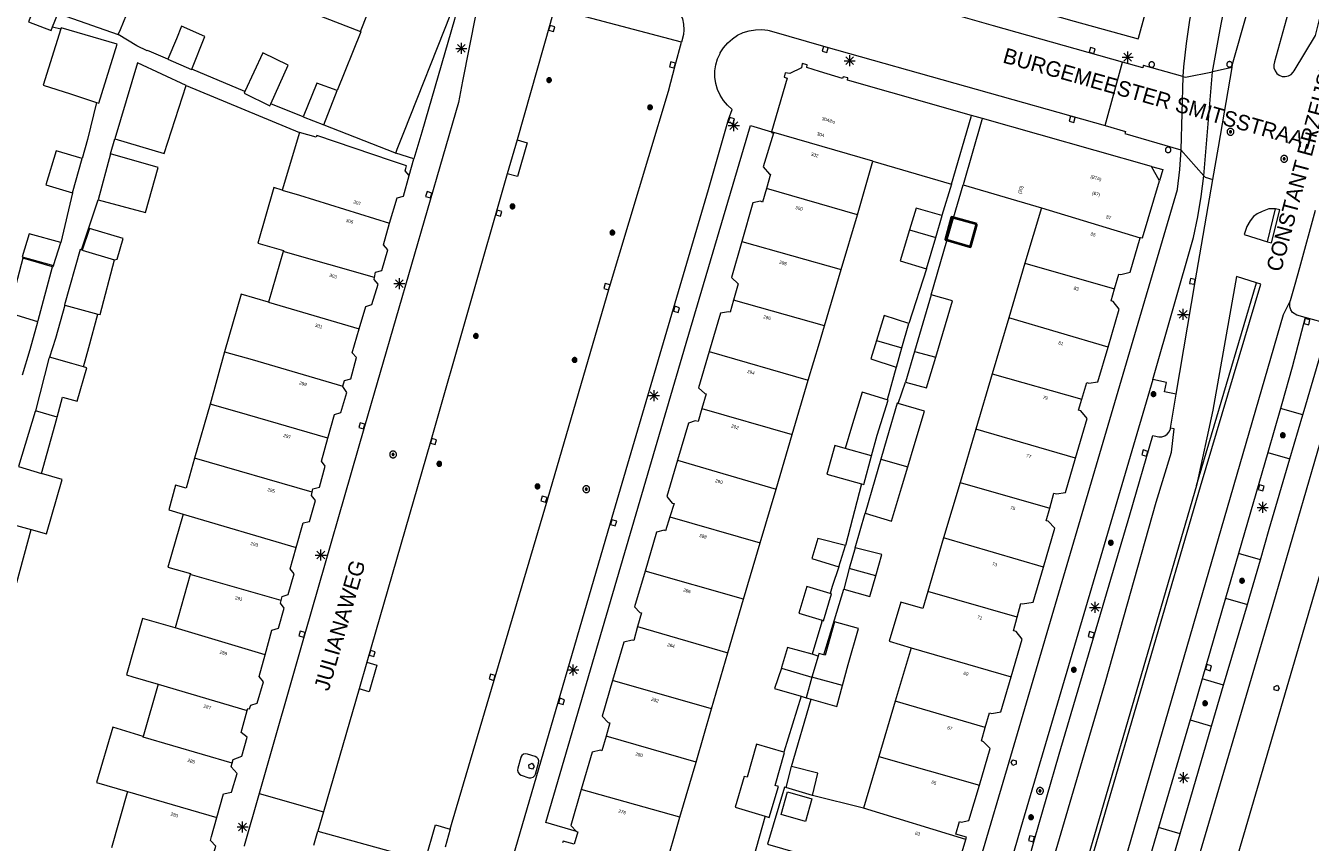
# Model space of a CAD drawing. Header units: metres. Extents: x 135779 to 137489, y 452643 to 455118.
# Tile 179 of 256: x 136614 to 136731, y 453325 to 453399. Entities that reach past the tile are written whole.
import ezdxf
from ezdxf.enums import TextEntityAlignment as Align

# ---------------------------------------------------------------- set-up
doc = ezdxf.new("R2010")
doc.units = ezdxf.units.M
for name, color, linetype, lineweight in [('KTop_GBI_Luifel', 40, 'Continuous', 40), ('KTop_NAR_Huisnummer (t)', 7, 'Continuous', 13), ('KTop_NAR_Huisnummer tijdelijk (t)', 7, 'Continuous', 13), ('KTop_OBW_Overig Plus', 1, 'Continuous', 13), ('KTop_ORL_Weg_Straatnaam (t)', 7, 'Continuous', 13), ('KTop_OTD_Half verhard', 15, 'Continuous', 13), ('KTop_OTD_Open verharding_betonstraatstenen', 15, 'Continuous', 13), ('KTop_OWG_Verkeerseiland', 2, 'Continuous', 13), ('KTop_PAL_Afsluitpaal', 222, 'Continuous', 13), ('KTop_PAL_Lichtmast', 40, 'Continuous', 13), ('KTop_PND_Grondvlaksituatie van BAG-pand [tachy]', 1, 'Continuous', 13), ('KTop_PND_Pandscheiding', 40, 'Continuous', 13), ('KTop_PUT_Brandkraan of -put', 1, 'Continuous', 13), ('KTop_PUT_Inspectie- of rioolput', 15, 'Continuous', 13), ('KTop_PUT_Kolk', 15, 'Continuous', 13), ('KTop_VGO_Boom', 92, 'Continuous', 13), ('KTop_WGD_Fietspad', 40, 'Continuous', 13), ('KTop_WGD_Parkeervlak', 251, 'Continuous', 13), ('KTop_WGD_Rijbaan_Lokale weg', 251, 'Continuous', 13), ('KTop_WGD_Rijbaan_Lokale weg_verkeersdrempel', 40, 'Continuous', 13), ('KTop_WGD_Voetpad', 251, 'Continuous', 13), ('KTop_WGD_Voetpad_achterpad', 251, 'Continuous', 13)]:
    doc.layers.add(name, color=color, linetype=linetype, lineweight=lineweight)
doc.styles.add('Style-ROVU', font='ROVU.shx')
doc.styles.add('Style-ROVUCURSIEF', font='ROVUCURSIEF.shx')

# ---------------------------------------------------------------- blocks, each defined once
blk = doc.blocks.new('PAL_Lichtmast')
at = {"layer": 'KTop_PAL_Lichtmast'}
for p, q in [((-0.35, -0.35), (0.35, 0.35)), ((0.35, -0.35), (-0.35, 0.35)), ((0, -0.5), (0, 0.5)), ((-0.5, 0), (0.5, 0))]:
    blk.add_line(p, q, dxfattribs=at)
blk = doc.blocks.new('PAL_Afsluitpaal')
at = {"layer": 'KTop_PAL_Afsluitpaal', "flags": 128}
blk.add_lwpolyline([(0.25, 0), (0.25, 0.03), (0.24, 0.05), (0.24, 0.08), (0.23, 0.1), (0.22, 0.13), (0.2, 0.15), (0.19, 0.17), (0.17, 0.19), (0.15, 0.2), (0.12, 0.22), (0.1, 0.23), (0.08, 0.24), (0.05, 0.24), (0.03, 0.25), (0, 0.25), (-0.03, 0.25), (-0.05, 0.24), (-0.08, 0.24), (-0.1, 0.23), (-0.13, 0.22), (-0.15, 0.2), (-0.17, 0.19), (-0.19, 0.17), (-0.2, 0.15), (-0.22, 0.12), (-0.23, 0.1), (-0.24, 0.08), (-0.24, 0.05), (-0.25, 0.03), (-0.25, 0), (-0.25, -0.03), (-0.24, -0.05), (-0.24, -0.08), (-0.23, -0.1), (-0.22, -0.13), (-0.2, -0.15), (-0.19, -0.17), (-0.17, -0.19), (-0.15, -0.2), (-0.12, -0.22), (-0.1, -0.23), (-0.08, -0.24), (-0.05, -0.24), (-0.03, -0.25), (0, -0.25), (0.03, -0.25), (0.05, -0.24), (0.08, -0.24), (0.1, -0.23), (0.13, -0.22), (0.15, -0.2), (0.17, -0.19), (0.19, -0.17), (0.2, -0.15), (0.22, -0.12), (0.23, -0.1), (0.24, -0.08), (0.24, -0.05), (0.25, -0.03), (0.25, 0)], dxfattribs=at)
blk = doc.blocks.new('PUT_Kolk')
at = {"layer": 'KTop_PUT_Kolk', "flags": 128}
blk.add_lwpolyline([(0.22, -0.23), (0.22, 0.22), (-0.23, 0.22), (-0.23, -0.23), (0.22, -0.23)], dxfattribs=at)
blk = doc.blocks.new('PUT_Brandkraan_of_-put')
at = {"layer": 'KTop_PUT_Brandkraan of -put'}
for p, q in [((-0.25, 0.03), (0, 0.25)), ((-0.16, -0.25), (-0.25, 0.03)), ((0, 0.25), (0.25, 0.03)), ((0.25, 0.03), (0.16, -0.25)), ((0.16, -0.25), (-0.16, -0.25))]:
    blk.add_line(p, q, dxfattribs=at)
blk = doc.blocks.new('PUT_Inspectie-_of_rioolput')
at = {"layer": 'KTop_PUT_Inspectie- of rioolput', "flags": 128}
for points in [[(0.31, 0), (0.31, 0.03), (0.3, 0.06), (0.29, 0.1), (0.28, 0.13), (0.27, 0.15), (0.25, 0.18), (0.23, 0.21), (0.21, 0.23), (0.18, 0.25), (0.15, 0.27), (0.13, 0.28), (0.1, 0.29), (0.06, 0.3), (0.03, 0.31), (0, 0.31), (-0.03, 0.31), (-0.06, 0.3), (-0.1, 0.29), (-0.13, 0.28), (-0.16, 0.27), (-0.18, 0.25), (-0.21, 0.23), (-0.23, 0.21), (-0.25, 0.18), (-0.27, 0.15), (-0.28, 0.13), (-0.29, 0.1), (-0.3, 0.06), (-0.31, 0.03), (-0.31, 0), (-0.31, -0.03), (-0.3, -0.06), (-0.29, -0.1), (-0.28, -0.13), (-0.27, -0.16), (-0.25, -0.18), (-0.23, -0.21), (-0.21, -0.23), (-0.18, -0.25), (-0.15, -0.27), (-0.13, -0.28), (-0.1, -0.29), (-0.06, -0.3), (-0.03, -0.31), (0, -0.31), (0.03, -0.31), (0.06, -0.3), (0.1, -0.29), (0.13, -0.28), (0.15, -0.27), (0.18, -0.25), (0.21, -0.23), (0.23, -0.21), (0.25, -0.18), (0.27, -0.15), (0.28, -0.13), (0.29, -0.1), (0.3, -0.06), (0.31, -0.03), (0.31, 0)], [(0.1, 0), (0.09, 0.01), (0.09, 0.02), (0.09, 0.03), (0.09, 0.04), (0.08, 0.05), (0.08, 0.06), (0.07, 0.06), (0.06, 0.07), (0.06, 0.08), (0.05, 0.08), (0.04, 0.09), (0.03, 0.09), (0.02, 0.09), (0.01, 0.09), (0, 0.09), (-0.01, 0.09), (-0.02, 0.09), (-0.03, 0.09), (-0.04, 0.09), (-0.05, 0.08), (-0.06, 0.08), (-0.06, 0.07), (-0.07, 0.06), (-0.08, 0.06), (-0.08, 0.05), (-0.09, 0.04), (-0.09, 0.03), (-0.09, 0.02), (-0.09, 0.01), (-0.09, 0), (-0.09, -0.01), (-0.09, -0.02), (-0.09, -0.03), (-0.09, -0.04), (-0.08, -0.05), (-0.08, -0.06), (-0.07, -0.06), (-0.06, -0.07), (-0.06, -0.08), (-0.05, -0.08), (-0.04, -0.09), (-0.03, -0.09), (-0.02, -0.09), (-0.01, -0.09), (0, -0.09), (0.01, -0.09), (0.02, -0.09), (0.03, -0.09), (0.04, -0.09), (0.05, -0.08), (0.06, -0.08), (0.06, -0.07), (0.07, -0.06), (0.08, -0.06), (0.08, -0.05), (0.09, -0.04), (0.09, -0.03), (0.09, -0.02), (0.09, -0.01), (0.1, 0)], [(0.04, 0), (0.03, 0), (0.03, 0.01), (0.03, 0.01), (0.03, 0.01), (0.03, 0.02), (0.03, 0.02), (0.03, 0.02), (0.02, 0.03), (0.02, 0.03), (0.02, 0.03), (0.01, 0.03), (0.01, 0.03), (0.01, 0.03), (0, 0.03), (0, 0.03), (0, 0.03), (-0.01, 0.03), (-0.01, 0.03), (-0.01, 0.03), (-0.02, 0.03), (-0.02, 0.03), (-0.02, 0.03), (-0.03, 0.02), (-0.03, 0.02), (-0.03, 0.02), (-0.03, 0.01), (-0.03, 0.01), (-0.03, 0.01), (-0.03, 0), (-0.03, 0), (-0.03, 0), (-0.03, -0.01), (-0.03, -0.01), (-0.03, -0.01), (-0.03, -0.02), (-0.03, -0.02), (-0.03, -0.02), (-0.02, -0.03), (-0.02, -0.03), (-0.02, -0.03), (-0.01, -0.03), (-0.01, -0.03), (-0.01, -0.03), (0, -0.03), (0, -0.03), (0, -0.03), (0.01, -0.03), (0.01, -0.03), (0.01, -0.03), (0.02, -0.03), (0.02, -0.03), (0.02, -0.03), (0.03, -0.02), (0.03, -0.02), (0.03, -0.02), (0.03, -0.01), (0.03, -0.01), (0.03, -0.01), (0.03, 0), (0.04, 0)], [(0.01, 0.02), (0.01, 0.02), (0.01, 0.02), (0, 0.02), (0, 0.02), (0, 0.02), (0, 0.02), (-0.01, 0.02), (-0.01, 0.02), (-0.01, 0.02), (-0.01, 0.02), (-0.01, 0.02), (-0.02, 0.02), (-0.02, 0.01), (-0.02, 0.01), (-0.02, 0.01), (-0.02, 0.01), (-0.02, 0.01), (-0.02, 0), (-0.02, 0), (-0.02, 0), (-0.02, 0), (-0.02, -0.01), (-0.02, -0.01), (-0.02, -0.01), (-0.02, -0.01), (-0.02, -0.01), (-0.02, -0.02), (-0.01, -0.02), (-0.01, -0.02), (-0.01, -0.02), (-0.01, -0.02), (-0.01, -0.02), (0, -0.02), (0, -0.02), (0, -0.02), (0, -0.02), (0.01, -0.02), (0.01, -0.02), (0.01, -0.02), (0.01, -0.02), (0.01, -0.02), (0.02, -0.02), (0.02, -0.01), (0.02, -0.01), (0.02, -0.01), (0.02, -0.01), (0.02, -0.01), (0.02, 0), (0.02, 0), (0.02, 0), (0.02, 0), (0.02, 0.01), (0.02, 0.01), (0.02, 0.01), (0.02, 0.01), (0.02, 0.01), (0.02, 0.02), (0.01, 0.02), (0.01, 0.02), (0.01, 0.02)]]:
    blk.add_lwpolyline(points, dxfattribs=at)
blk = doc.blocks.new('VGO_Boom')
at = {"layer": 'KTop_VGO_Boom', "flags": 128}
for points in [[(0.21, 0), (0.21, 0.02), (0.21, 0.04), (0.2, 0.07), (0.2, 0.09), (0.19, 0.11), (0.17, 0.13), (0.16, 0.14), (0.14, 0.16), (0.13, 0.17), (0.11, 0.19), (0.09, 0.2), (0.07, 0.2), (0.04, 0.21), (0.02, 0.21), (0, 0.21), (-0.02, 0.21), (-0.05, 0.21), (-0.07, 0.2), (-0.09, 0.2), (-0.11, 0.19), (-0.13, 0.17), (-0.14, 0.16), (-0.16, 0.14), (-0.17, 0.13), (-0.19, 0.11), (-0.2, 0.09), (-0.2, 0.07), (-0.21, 0.04), (-0.21, 0.02), (-0.22, 0), (-0.21, -0.02), (-0.21, -0.05), (-0.2, -0.07), (-0.2, -0.09), (-0.19, -0.11), (-0.17, -0.13), (-0.16, -0.14), (-0.14, -0.16), (-0.13, -0.17), (-0.11, -0.19), (-0.09, -0.2), (-0.07, -0.2), (-0.05, -0.21), (-0.02, -0.21), (0, -0.22), (0.02, -0.21), (0.04, -0.21), (0.07, -0.2), (0.09, -0.2), (0.11, -0.19), (0.13, -0.17), (0.14, -0.16), (0.16, -0.14), (0.17, -0.13), (0.19, -0.11), (0.2, -0.09), (0.2, -0.07), (0.21, -0.05), (0.21, -0.02), (0.21, 0)], [(0.15, 0), (0.15, 0.02), (0.15, 0.03), (0.15, 0.05), (0.14, 0.06), (0.13, 0.08), (0.13, 0.09), (0.12, 0.1), (0.1, 0.12), (0.09, 0.13), (0.08, 0.13), (0.06, 0.14), (0.05, 0.15), (0.03, 0.15), (0.02, 0.15), (0, 0.15), (-0.02, 0.15), (-0.03, 0.15), (-0.05, 0.15), (-0.06, 0.14), (-0.08, 0.13), (-0.09, 0.13), (-0.1, 0.12), (-0.12, 0.1), (-0.13, 0.09), (-0.13, 0.08), (-0.14, 0.06), (-0.15, 0.05), (-0.15, 0.03), (-0.15, 0.02), (-0.16, 0), (-0.15, -0.02), (-0.15, -0.03), (-0.15, -0.05), (-0.14, -0.06), (-0.13, -0.08), (-0.13, -0.09), (-0.12, -0.1), (-0.1, -0.12), (-0.09, -0.13), (-0.08, -0.13), (-0.06, -0.14), (-0.05, -0.15), (-0.03, -0.15), (-0.02, -0.15), (0, -0.16), (0.02, -0.15), (0.03, -0.15), (0.05, -0.15), (0.06, -0.14), (0.08, -0.13), (0.09, -0.13), (0.1, -0.12), (0.12, -0.1), (0.13, -0.09), (0.13, -0.08), (0.14, -0.06), (0.15, -0.05), (0.15, -0.03), (0.15, -0.02), (0.15, 0)], [(0.1, 0), (0.09, 0.01), (0.09, 0.02), (0.09, 0.03), (0.09, 0.04), (0.08, 0.05), (0.08, 0.06), (0.07, 0.06), (0.06, 0.07), (0.06, 0.08), (0.05, 0.08), (0.04, 0.09), (0.03, 0.09), (0.02, 0.09), (0.01, 0.09), (0, 0.09), (-0.01, 0.09), (-0.02, 0.09), (-0.03, 0.09), (-0.04, 0.09), (-0.05, 0.08), (-0.06, 0.08), (-0.06, 0.07), (-0.07, 0.06), (-0.08, 0.06), (-0.08, 0.05), (-0.09, 0.04), (-0.09, 0.03), (-0.09, 0.02), (-0.09, 0.01), (-0.1, 0), (-0.09, -0.01), (-0.09, -0.02), (-0.09, -0.03), (-0.09, -0.04), (-0.08, -0.05), (-0.08, -0.06), (-0.07, -0.06), (-0.06, -0.07), (-0.06, -0.08), (-0.05, -0.08), (-0.04, -0.09), (-0.03, -0.09), (-0.02, -0.09), (-0.01, -0.09), (0, -0.1), (0.01, -0.09), (0.02, -0.09), (0.03, -0.09), (0.04, -0.09), (0.05, -0.08), (0.06, -0.08), (0.06, -0.07), (0.07, -0.06), (0.08, -0.06), (0.08, -0.05), (0.09, -0.04), (0.09, -0.03), (0.09, -0.02), (0.09, -0.01), (0.1, 0)], [(0.04, 0), (0.03, 0), (0.03, 0.01), (0.03, 0.01), (0.03, 0.01), (0.03, 0.02), (0.03, 0.02), (0.03, 0.02), (0.02, 0.03), (0.02, 0.03), (0.02, 0.03), (0.01, 0.03), (0.01, 0.03), (0.01, 0.03), (0, 0.03), (0, 0.03), (0, 0.03), (-0.01, 0.03), (-0.01, 0.03), (-0.01, 0.03), (-0.02, 0.03), (-0.02, 0.03), (-0.02, 0.03), (-0.03, 0.02), (-0.03, 0.02), (-0.03, 0.02), (-0.03, 0.01), (-0.03, 0.01), (-0.03, 0.01), (-0.04, 0), (-0.04, 0), (-0.04, 0), (-0.03, -0.01), (-0.03, -0.01), (-0.03, -0.01), (-0.03, -0.02), (-0.03, -0.02), (-0.03, -0.02), (-0.02, -0.03), (-0.02, -0.03), (-0.02, -0.03), (-0.01, -0.03), (-0.01, -0.03), (-0.01, -0.03), (0, -0.04), (0, -0.04), (0, -0.04), (0.01, -0.03), (0.01, -0.03), (0.01, -0.03), (0.02, -0.03), (0.02, -0.03), (0.02, -0.03), (0.03, -0.02), (0.03, -0.02), (0.03, -0.02), (0.03, -0.01), (0.03, -0.01), (0.03, -0.01), (0.03, 0), (0.04, 0)]]:
    blk.add_lwpolyline(points, dxfattribs=at)

msp = doc.modelspace()

# ---------------------------------------------------------------- linework, layer by layer
at = {"layer": 'KTop_GBI_Luifel', "flags": 128}
msp.add_lwpolyline([(136700.69, 453380.91), (136698.41, 453381.57), (136697.85, 453379.52), (136700.13, 453378.86), (136700.69, 453380.91)], dxfattribs=at)
at = {"layer": 'KTop_OBW_Overig Plus', "flags": 128}
for points in [[(136683.19, 453333.03), (136680.71, 453333.75), (136679.89, 453330.76), (136679.62, 453330.84), (136678.78, 453328.05), (136681.5, 453327.23)], [(136681.5, 453327.23), (136681.87, 453327.12), (136682.71, 453329.91), (136682.41, 453330), (136683.27, 453333.01), (136683.19, 453333.03)]]:
    msp.add_lwpolyline(points, dxfattribs=at)
at = {"layer": 'KTop_OTD_Half verhard', "flags": 128}
for points in [[(136730.25, 453363.63), (136728.23, 453364.21)], [(136727.08, 453360.23), (136729.09, 453359.65)], [(136726.41, 453350.47), (136724.43, 453351.05)], [(136723.26, 453347), (136725.23, 453346.43)], [(136723.08, 453339.12), (136721.14, 453339.68)], [(136720.06, 453335.97), (136721.99, 453335.4)], [(136719.13, 453325.64), (136717.18, 453326.21)]]:
    msp.add_lwpolyline(points, dxfattribs=at)
at = {"layer": 'KTop_OTD_Open verharding_betonstraatstenen', "flags": 128}
for points in [[(136659.01, 453388.57), (136659.92, 453388.31), (136659.04, 453385.24), (136658.13, 453385.5)], [(136645.38, 453341.19), (136646.29, 453340.92), (136645.6, 453338.52), (136644.69, 453338.78)]]:
    msp.add_lwpolyline(points, dxfattribs=at)
at = {"layer": 'KTop_OWG_Verkeerseiland', "flags": 128}
for points in [[(136727.06, 453379.31), (136727.77, 453382.31)], [(136720.62, 453357.22), (136726.06, 453375.59)]]:
    msp.add_lwpolyline(points, dxfattribs=at)
at = {"layer": 'KTop_PND_Grondvlaksituatie van BAG-pand [tachy]', "flags": 128}
for points in [[(136618.58, 453403.23), (136616.58, 453403.98), (136614.7, 453399.29), (136616.77, 453398.48), (136616.9, 453398.83)], [(136705.19, 453400.55), (136707.17, 453400), (136709.54, 453399.34), (136715.33, 453397.73), (136715.35, 453397.79), (136715.97, 453400), (136716.42, 453401.58), (136706.26, 453404.41)], [(136616.9, 453398.83), (136617.37, 453400), (136617.51, 453400.37), (136618.58, 453403.23)], [(136619, 453401.98), (136618.86, 453402.03), (136618.09, 453399.79), (136622.84, 453398.13)], [(136622.84, 453398.13), (136623.05, 453398.57), (136623.6, 453399.91), (136623.63, 453400), (136623.77, 453400.33), (136620.87, 453401.34), (136619, 453401.98)], [(136648.01, 453387.37), (136648.15, 453387.72), (136648.75, 453389.23), (136653.02, 453400), (136654.12, 453402.76)], [(136639.96, 453400.28), (136640.67, 453400), (136644.82, 453398.39)], [(136617.65, 453398.63), (136616.04, 453393.54), (136618.53, 453392.73), (136620.87, 453391.97)], [(136620.87, 453391.97), (136621.08, 453391.9), (136622.75, 453397.24), (136617.68, 453398.74), (136617.65, 453398.63)], [(136629.52, 453394.99), (136630.69, 453397.96), (136628.6, 453398.88), (136628.12, 453397.74), (136627.35, 453395.89)], [(136644.82, 453398.39), (136644.86, 453398.37), (136642.7, 453393.04)], [(136627.35, 453395.89), (136629.5, 453394.94), (136629.52, 453394.99)], [(136636.69, 453391.84), (136638.26, 453395.35), (136635.96, 453396.46), (136634.34, 453392.97)], [(136629, 453393.51), (136624.59, 453395.55), (136622.53, 453388.66)], [(136700.22, 453390.78), (136692.9, 453392.87), (136688.99, 453393.98), (136689.02, 453394.2), (136688.57, 453394.28), (136688.53, 453394.13), (136686.45, 453394.77), (136685.28, 453395.12), (136685.32, 453395.39), (136684.87, 453395.49), (136684.79, 453395.09), (136683.76, 453394.58), (136683.33, 453394.66), (136683.22, 453394.26), (136683.51, 453394.17), (136682.09, 453389.31)], [(136622.53, 453388.66), (136627.01, 453387.34), (136629, 453393.51)], [(136642.7, 453393.04), (136640.86, 453393.72), (136639.62, 453390.65)], [(136634.34, 453392.97), (136634.27, 453392.8), (136636.61, 453391.66), (136636.69, 453391.84)], [(136639.62, 453390.65), (136641.49, 453389.93)], [(136698.4, 453384.55), (136700.19, 453390.67), (136700.22, 453390.78)], [(136701.21, 453390.5), (136701.17, 453390.39), (136699.47, 453384.49)], [(136716.53, 453386.16), (136701.21, 453390.5)], [(136639.29, 453389.25), (136637.7, 453384.01)], [(136649.24, 453385.33), (136648.86, 453385.77), (136648.92, 453385.98), (136648.99, 453386.2), (136647.64, 453386.66), (136640.87, 453388.97), (136640.8, 453388.8), (136639.29, 453389.25)], [(136641.49, 453389.93), (136647.91, 453387.41), (136648.01, 453387.37)], [(136682.09, 453389.31), (136682.07, 453389.24), (136682.27, 453389.19), (136681.33, 453386.11), (136681.89, 453385.47), (136682, 453385.47), (136681.62, 453384.16)], [(136619.57, 453386.87), (136617.22, 453387.57), (136616.3, 453384.48), (136618.71, 453383.76)], [(136618.71, 453383.76), (136619.57, 453386.87)], [(136621.02, 453383.13), (136625.31, 453381.97), (136626.48, 453386.05), (136622.16, 453387.31)], [(136622.16, 453387.31), (136621.02, 453383.13)], [(136689.87, 453381.78), (136691.28, 453386.63)], [(136691.28, 453386.63), (136698.4, 453384.55)], [(136647.46, 453381.01), (136648.14, 453383.31), (136648.71, 453383.47), (136649.24, 453385.33)], [(136717.28, 453384.84), (136716.53, 453386.16)], [(136637.7, 453384.01), (136636.97, 453384.24), (136635.52, 453379.21), (136637.84, 453378.54), (136637.82, 453378.45)], [(136681.62, 453384.16), (136681.26, 453382.92), (136681.08, 453383), (136680.38, 453382.85), (136679.39, 453379.35)], [(136699.47, 453384.49), (136706.56, 453382.42)], [(136715.52, 453379.69), (136715.53, 453379.73), (136715.73, 453379.67), (136717.28, 453384.84)], [(136697.52, 453381.72), (136695.21, 453382.38), (136694.6, 453380.4)], [(136706.56, 453382.42), (136705.07, 453377.4)], [(136646.08, 453376.09), (136646.18, 453376.57), (136646.76, 453376.73), (136647.3, 453378.61), (136646.89, 453379.05), (136647.46, 453381.01)], [(136688.41, 453376.81), (136689.87, 453381.78)], [(136696.98, 453379.72), (136697.57, 453381.7), (136697.52, 453381.72)], [(136617.64, 453379.27), (136614.78, 453380.06), (136614.13, 453377.96), (136616.98, 453377.18)], [(136622.5, 453377.69), (136622.75, 453377.76), (136623.31, 453379.63), (136620.25, 453380.54), (136619.58, 453378.58)], [(136694.6, 453380.4), (136693.74, 453377.59), (136696.13, 453376.88)], [(136696.13, 453376.88), (136696.98, 453379.72)], [(136713.19, 453375.06), (136713.59, 453376.4), (136713.77, 453376.36), (136714.6, 453376.56), (136715.52, 453379.69)], [(136616.98, 453377.18), (136617.64, 453379.27)], [(136619.52, 453378.59), (136619.48, 453378.61), (136619.4, 453378.63), (136617.98, 453373.6), (136618.01, 453373.59)], [(136619.58, 453378.58), (136619.52, 453378.59)], [(136637.82, 453378.45), (136636.49, 453373.86)], [(136679.39, 453379.35), (136678.46, 453376.1), (136679.06, 453375.5), (136678.64, 453374.04)], [(136616.9, 453377.06), (136614.2, 453377.84), (136612.89, 453372.88)], [(136621, 453372.77), (136621.21, 453372.72), (136622.5, 453377.69)], [(136705.07, 453377.4), (136703.6, 453372.44)], [(136615.55, 453372.08), (136615.58, 453372.18), (136616.9, 453377.06)], [(136644.7, 453371.43), (136645.3, 453373.46), (136645.86, 453373.63), (136646.43, 453375.47), (136646.05, 453375.91), (136646.08, 453376.09)], [(136686.88, 453371.7), (136688.41, 453376.81)], [(136712.6, 453369.77), (136713.62, 453373.23), (136713.07, 453373.92), (136712.87, 453373.98), (136713.19, 453375.06)], [(136636.49, 453373.86), (136633.99, 453374.57), (136632.48, 453369.35)], [(136678.64, 453374.04), (136678.33, 453372.94), (136678.19, 453372.98), (136677.45, 453372.85), (136676.44, 453369.39)], [(136696.56, 453374.51), (136695.05, 453369.39)], [(136696.98, 453368.86), (136698.49, 453373.96), (136696.56, 453374.51)], [(136618.01, 453373.59), (136617.17, 453370.55), (136616.61, 453368.87)], [(136619.7, 453367.97), (136620.18, 453369.73), (136621, 453372.77)], [(136694.53, 453371.92), (136692.31, 453372.63), (136691.61, 453370.37)], [(136614.17, 453367.25), (136614.87, 453369.56), (136615.55, 453372.08)], [(136643.23, 453366.23), (136643.38, 453366.75), (136643.94, 453366.89), (136644.45, 453368.82), (136644.06, 453369.24), (136644.7, 453371.43)], [(136685.42, 453366.77), (136686.43, 453370.17), (136686.88, 453371.7)], [(136693.91, 453369.7), (136694.53, 453371.92)], [(136703.6, 453372.44), (136702.1, 453367.36)], [(136691.61, 453370.37), (136691.1, 453368.71), (136693.38, 453367.95)], [(136632.48, 453369.35), (136631.18, 453364.6)], [(136676.44, 453369.39), (136675.47, 453366.07), (136676.03, 453365.57), (136676.16, 453365.53), (136675.78, 453364.21)], [(136693.38, 453367.95), (136693.41, 453367.94), (136693.91, 453369.7)], [(136695.05, 453369.39), (136694.22, 453366.6)], [(136710.23, 453365.05), (136710.68, 453366.55), (136710.85, 453366.5), (136711.67, 453366.61), (136712.6, 453369.77)], [(136616.61, 453368.87), (136616.57, 453368.75), (136615.35, 453364)], [(136617.31, 453363.43), (136617.81, 453365.23), (136619.12, 453364.87), (136620, 453367.89), (136619.7, 453367.97)], [(136694.22, 453366.6), (136696.15, 453366.07), (136696.98, 453368.86)], [(136683.97, 453361.86), (136685.42, 453366.77)], [(136702.1, 453367.36), (136700.61, 453362.34)], [(136641.86, 453361.53), (136642.46, 453363.67), (136643.04, 453363.83), (136643.59, 453365.67), (136643.22, 453366.2), (136643.23, 453366.23)], [(136692.56, 453364.99), (136690.31, 453365.68), (136689.33, 453362.52), (136688.77, 453360.58)], [(136631.18, 453364.6), (136629.78, 453359.69)], [(136691.16, 453359.9), (136691.67, 453361.79), (136692.66, 453364.96), (136692.56, 453364.99)], [(136693.58, 453364.66), (136693.47, 453364.69), (136692.55, 453361.5), (136692, 453359.62)], [(136694.45, 453358.91), (136695.03, 453360.84), (136695.97, 453363.96), (136693.58, 453364.66)], [(136709.64, 453359.7), (136710.7, 453363.29), (136710.13, 453363.99), (136709.92, 453364.05), (136710.23, 453365.05)], [(136615.35, 453364), (136615.33, 453363.93), (136613.82, 453358.94)], [(136615.9, 453358.32), (136617.27, 453363.31), (136617.31, 453363.43)], [(136675.78, 453364.21), (136675.44, 453363.04), (136675.15, 453363.1), (136674.55, 453362.89), (136673.55, 453359.52)], [(136700.61, 453362.34), (136699.18, 453357.5)], [(136640.44, 453356.62), (136640.51, 453356.93), (136641.09, 453357.08), (136641.62, 453358.98), (136641.27, 453359.44), (136641.86, 453361.53)], [(136682.51, 453356.9), (136683.97, 453361.86)], [(136688.77, 453360.58), (136687.83, 453360.85), (136687.09, 453358.26), (136690.25, 453357.36)], [(136690.25, 453357.36), (136690.45, 453357.3), (136691.16, 453359.9)], [(136707.31, 453355.17), (136707.69, 453356.53), (136707.92, 453356.47), (136708.73, 453356.59), (136709.64, 453359.7)], [(136629.78, 453359.69), (136629, 453356.97), (136628.03, 453357.25), (136627.44, 453355.01), (136628.75, 453354.62)], [(136673.55, 453359.52), (136672.58, 453356.23), (136673.09, 453355.63), (136673.25, 453355.6), (136672.87, 453354.38)], [(136692, 453359.62), (136691.45, 453357.74), (136690.57, 453354.7), (136690.59, 453354.7)], [(136690.59, 453354.7), (136692.98, 453354), (136693.88, 453357), (136694.45, 453358.91)], [(136614.96, 453353.22), (136616.34, 453352.85), (136617.78, 453357.77), (136615.9, 453358.32)], [(136699.18, 453357.5), (136697.69, 453352.47)], [(136638.98, 453351.6), (136639.63, 453353.84), (136640.2, 453353.97), (136640.73, 453355.85), (136640.37, 453356.33), (136640.44, 453356.62)], [(136681.06, 453352.01), (136682.51, 453356.9)], [(136706.74, 453349.83), (136707.78, 453353.35), (136707.18, 453353.98), (136707, 453354.03), (136707.31, 453355.17)], [(136628.75, 453354.62), (136627.35, 453349.81), (136629.39, 453349.23), (136629.36, 453349.15)], [(136672.87, 453354.38), (136672.48, 453353.11), (136672.34, 453353.18), (136671.66, 453352.98), (136670.62, 453349.44)], [(136613.35, 453348.51), (136613.66, 453348.42), (136614.96, 453353.22)], [(136637.61, 453346.78), (136637.71, 453347.17), (136638.27, 453347.34), (136638.81, 453349.2), (136638.43, 453349.67), (136638.98, 453351.6)], [(136679.56, 453346.91), (136681.06, 453352.01)], [(136688.79, 453351.78), (136686.28, 453352.41), (136685.74, 453350.59), (136688.18, 453349.86)], [(136688.18, 453349.86), (136688.79, 453351.78)], [(136689.66, 453351.58), (136689.14, 453349.7)], [(136691.55, 453349.04), (136692.1, 453350.96), (136689.66, 453351.58)], [(136697.69, 453352.47), (136696.26, 453347.62)], [(136670.62, 453349.44), (136669.67, 453346.23), (136670.14, 453345.7), (136670.29, 453345.68), (136669.94, 453344.44)], [(136689.14, 453349.7), (136688.63, 453347.83)], [(136704.35, 453345.27), (136704.69, 453346.51), (136704.85, 453346.48), (136705.81, 453346.65), (136706.74, 453349.83)], [(136629.36, 453349.15), (136628, 453344.31)], [(136687.41, 453347.44), (136685.29, 453348.07), (136684.56, 453345.63), (136686.67, 453345)], [(136688.63, 453347.83), (136691.01, 453347.15), (136691.55, 453349.04)], [(136678.13, 453342.06), (136679.56, 453346.91)], [(136686.67, 453345), (136686.79, 453344.96), (136687.52, 453347.41), (136687.41, 453347.44)], [(136696.26, 453347.62), (136695.8, 453346.07), (136693.81, 453346.65), (136692.76, 453343.09), (136694.74, 453342.51)], [(136636.17, 453341.87), (136636.78, 453344.09), (136637.37, 453344.28), (136637.91, 453346.1), (136637.56, 453346.55), (136637.61, 453346.78)], [(136628, 453344.31), (136625.06, 453345.15), (136623.6, 453340.04), (136624.17, 453339.87), (136626.46, 453339.2)], [(136688.52, 453339.07), (136689.04, 453340.98), (136689.97, 453344.24), (136687.81, 453344.85), (136686.95, 453341.82), (136686.82, 453341.85)], [(136703.81, 453339.87), (136704.82, 453343.28), (136704.26, 453343.97), (136704.02, 453344.04), (136704.35, 453345.27)], [(136669.94, 453344.44), (136669.59, 453343.17), (136669.45, 453343.2), (136668.7, 453343), (136667.68, 453339.53)], [(136685.76, 453341.91), (136683.53, 453342.54), (136683, 453340.72), (136682.98, 453340.66)], [(136694.74, 453342.51), (136693.31, 453337.65)], [(136634.55, 453336.82), (136634.59, 453336.99), (136634.74, 453336.98), (136634.81, 453337.16), (136634.87, 453337.31), (136635.45, 453337.48), (136636.02, 453339.42), (136635.63, 453339.9), (136636.17, 453341.87)], [(136676.65, 453336.97), (136678.13, 453342.06)], [(136686.32, 453341.75), (136685.76, 453341.91)], [(136686.82, 453341.85), (136686.39, 453341.98), (136686.32, 453341.75)], [(136682.98, 453340.66), (136682.37, 453338.8), (136684.76, 453338.11)], [(136626.46, 453339.2), (136625.12, 453334.47)], [(136667.68, 453339.53), (136666.73, 453336.3), (136667.27, 453335.73), (136667.42, 453335.7), (136667.08, 453334.48)], [(136685.69, 453337.84), (136688.01, 453337.17), (136688.52, 453339.07)], [(136701.47, 453335.28), (136701.84, 453336.6), (136702.05, 453336.54), (136702.88, 453336.68), (136703.81, 453339.87)], [(136684.76, 453338.11), (136685.23, 453337.97)], [(136685.23, 453337.97), (136685.69, 453337.84)], [(136693.31, 453337.65), (136691.83, 453332.65)], [(136633.19, 453332.05), (136633.27, 453332.36), (136634.05, 453332.68), (136634.53, 453334.4), (136634, 453334.83), (136634.55, 453336.82)], [(136675.24, 453332.14), (136676.65, 453336.97)], [(136625.12, 453334.47), (136622.36, 453335.31), (136620.88, 453330.28), (136623.7, 453329.47)], [(136700.93, 453330.05), (136701.9, 453333.36), (136701.32, 453333.98), (136701.13, 453334.05), (136701.47, 453335.28)], [(136667.08, 453334.48), (136666.71, 453333.17), (136666.57, 453333.23), (136665.81, 453333.05), (136664.83, 453329.65)], [(136631.79, 453327.1), (136632.38, 453329.26), (136633.13, 453329.41), (136633.62, 453331.09), (136633.09, 453331.71), (136633.19, 453332.05)], [(136673.78, 453327.13), (136675.24, 453332.14)], [(136683.91, 453331.73), (136683.88, 453331.74), (136683.39, 453329.84)], [(136691.83, 453332.65), (136690.43, 453327.95)], [(136685.79, 453329.11), (136686.3, 453331.12), (136683.91, 453331.73)], [(136623.7, 453329.47), (136622.25, 453324.36)], [(136664.83, 453329.65), (136663.9, 453326.4), (136664.41, 453325.83)], [(136683.39, 453329.84), (136683.26, 453329.87), (136681.72, 453324.7), (136688.94, 453322.62), (136697.88, 453320.03), (136698.17, 453319.95)], [(136685.73, 453328.81), (136685.18, 453326.76), (136682.96, 453327.38), (136683.53, 453329.45), (136685.73, 453328.81)], [(136699.7, 453325.11), (136699.71, 453325.12), (136699.77, 453325.33), (136698.8, 453325.61), (136699.12, 453326.74), (136699.27, 453326.7), (136699.98, 453326.84), (136700.93, 453330.05)], [(136690.43, 453327.95), (136685.79, 453329.11)], [(136630.27, 453321.96), (136630.45, 453322.58), (136631.19, 453322.78), (136631.69, 453324.51), (136631.21, 453325.03), (136631.31, 453325.39), (136631.79, 453327.1)], [(136672.34, 453322.19), (136673.78, 453327.13)], [(136664.41, 453325.83), (136664.52, 453325.8), (136664.2, 453324.7), (136663.19, 453324.95), (136663.14, 453324.81)], [(136698.17, 453319.95), (136698.63, 453321.47), (136699.7, 453325.11)]]:
    msp.add_lwpolyline(points, dxfattribs=at)
at = {"layer": 'KTop_PND_Pandscheiding', "flags": 128}
for points in [[(136644.82, 453398.39), (136645.46, 453400), (136647.92, 453406.23)], [(136641.49, 453389.93), (136642.7, 453393.04)], [(136691.28, 453386.63), (136682.09, 453389.31)], [(136689.87, 453381.78), (136681.62, 453384.16)], [(136637.7, 453384.01), (136639.29, 453383.56), (136647.46, 453381.01)], [(136706.56, 453382.42), (136715.52, 453379.69)], [(136694.6, 453380.4), (136696.98, 453379.72)], [(136619.58, 453378.58), (136622.5, 453377.69)], [(136646.08, 453376.09), (136637.82, 453378.45)], [(136679.39, 453379.35), (136688.41, 453376.81)], [(136705.07, 453377.4), (136713.19, 453375.06)], [(136636.49, 453373.86), (136644.7, 453371.43)], [(136686.88, 453371.7), (136678.64, 453374.04)], [(136615.55, 453372.08), (136612.89, 453372.88)], [(136618.01, 453373.59), (136621, 453372.77)], [(136712.6, 453369.77), (136703.6, 453372.44)], [(136691.61, 453370.37), (136693.91, 453369.7)], [(136632.48, 453369.35), (136634.98, 453368.66), (136643.23, 453366.23)], [(136676.44, 453369.39), (136685.42, 453366.77)], [(136695.05, 453369.39), (136696.98, 453368.86)], [(136619.7, 453367.97), (136618.64, 453368.28), (136616.61, 453368.87)], [(136702.1, 453367.36), (136710.23, 453365.05)], [(136641.86, 453361.53), (136633.62, 453363.9), (136631.18, 453364.6)], [(136617.31, 453363.43), (136615.35, 453364)], [(136675.78, 453364.21), (136683.97, 453361.86)], [(136709.64, 453359.7), (136700.61, 453362.34)], [(136691.16, 453359.9), (136688.77, 453360.58)], [(136613.82, 453358.94), (136615.9, 453358.32)], [(136640.44, 453356.62), (136629.78, 453359.69)], [(136673.55, 453359.52), (136682.51, 453356.9)], [(136692, 453359.62), (136694.45, 453358.91)], [(136699.18, 453357.5), (136707.31, 453355.17)], [(136612.43, 453353.94), (136614.96, 453353.22)], [(136628.75, 453354.62), (136638.98, 453351.6)], [(136672.87, 453354.38), (136681.06, 453352.01)], [(136706.74, 453349.83), (136697.69, 453352.47)], [(136679.56, 453346.91), (136670.62, 453349.44)], [(136691.55, 453349.04), (136689.14, 453349.7)], [(136637.61, 453346.78), (136629.36, 453349.15)], [(136704.35, 453345.27), (136696.26, 453347.62)], [(136636.17, 453341.87), (136628, 453344.31)], [(136669.94, 453344.44), (136678.13, 453342.06)], [(136694.74, 453342.51), (136703.81, 453339.87)], [(136686.32, 453341.75), (136685.74, 453339.85)], [(136682.98, 453340.66), (136685.74, 453339.85)], [(136626.46, 453339.2), (136634.55, 453336.82)], [(136676.65, 453336.97), (136667.68, 453339.53)], [(136685.74, 453339.85), (136685.23, 453337.97)], [(136688.52, 453339.07), (136685.74, 453339.85)], [(136701.47, 453335.28), (136693.31, 453337.65)], [(136633.19, 453332.05), (136625.1, 453334.4), (136625.12, 453334.47)], [(136675.24, 453332.14), (136667.08, 453334.48)], [(136691.83, 453332.65), (136700.93, 453330.05)], [(136623.7, 453329.47), (136631.79, 453327.1)], [(136673.78, 453327.13), (136664.83, 453329.65)], [(136685.79, 453329.11), (136683.39, 453329.84)], [(136699.7, 453325.11), (136690.43, 453327.95)]]:
    msp.add_lwpolyline(points, dxfattribs=at)
at = {"layer": 'KTop_WGD_Fietspad', "flags": 128}
for points in [[(136758.58, 453535.17), (136740.32, 453471.39), (136737.34, 453460.95), (136723.22, 453411.86), (136721.52, 453406.06), (136721.01, 453404.13), (136720.52, 453402.09), (136720.1, 453400), (136720, 453399.43), (136719.68, 453397.32), (136719.44, 453395.2), (136719.37, 453394.32)], [(136722.06, 453394.75), (136722.76, 453398.57), (136723.04, 453400), (136723.76, 453403.41), (136724.26, 453405.3), (136725.62, 453409.93)], [(136719.37, 453394.32), (136719.62, 453394.25), (136722.06, 453394.75)], [(136719.19, 453387.67), (136719.07, 453385.88), (136718.87, 453384.09), (136718.86, 453384.03), (136707.95, 453346.94), (136703.59, 453332.14), (136698.48, 453314.73), (136693.06, 453296.26), (136685.79, 453271.43), (136679.83, 453251.16), (136675.23, 453235.46), (136672.96, 453227.68), (136671.4, 453222.32), (136671.26, 453221.82), (136670.09, 453217.49), (136656.68, 453165.78)], [(136721.28, 453385.31), (136719.19, 453387.67)], [(136716.65, 453366.85), (136720.36, 453379.73), (136720.75, 453381.58), (136721.05, 453383.43), (136721.28, 453385.31)], [(136696.34, 453237.46), (136696.97, 453242.04), (136700.07, 453252.7), (136700.1, 453252.8), (136701.9, 453258.92), (136710.4, 453287.91), (136716.54, 453308.88), (136719.92, 453320.44), (136727.57, 453346.43), (136735.13, 453372.42), (136735.25, 453372.85), (136735.93, 453375.33), (136736.37, 453377.29), (136736.67, 453379.23), (136737.11, 453383.28)], [(136730.25, 453363.63), (136730.37, 453364.03), (136732.67, 453371.84)], [(136716.65, 453366.85), (136711.94, 453350.8), (136704.7, 453326.19), (136701.09, 453313.78)], [(136729.09, 453359.65), (136730.25, 453363.63)], [(136726.41, 453350.47), (136727.22, 453353.26), (136729.09, 453359.65)], [(136725.23, 453346.43), (136725.45, 453347.18), (136726.41, 453350.47)], [(136723.08, 453339.12), (136725.23, 453346.43)], [(136721.99, 453335.4), (136723.08, 453339.12)], [(136719.13, 453325.64), (136721.99, 453335.4)], [(136717.98, 453321.7), (136719.13, 453325.64)]]:
    msp.add_lwpolyline(points, dxfattribs=at)
at = {"layer": 'KTop_WGD_Parkeervlak', "flags": 128}
for points in [[(136730.48, 453372.46), (136729.29, 453367.96), (136728.35, 453364.62), (136728.23, 453364.21)], [(136728.23, 453364.21), (136727.08, 453360.23)], [(136702.6, 453313.22), (136703.01, 453314.58), (136705.93, 453325.12), (136708.16, 453332.85), (136714.58, 453354.55), (136716.66, 453361.77), (136717.04, 453361.67), (136717.2, 453361.64), (136717.48, 453361.64), (136717.74, 453361.73), (136717.97, 453361.89), (136718.15, 453362.1), (136718.26, 453362.36), (136718.27, 453362.42)], [(136727.08, 453360.23), (136724.43, 453351.05)], [(136724.43, 453351.05), (136723.26, 453347)], [(136723.26, 453347), (136721.14, 453339.68)], [(136721.14, 453339.68), (136720.36, 453336.97), (136720.06, 453335.97)], [(136720.06, 453335.97), (136717.18, 453326.21)], [(136717.18, 453326.21), (136716.02, 453322.28)]]:
    msp.add_lwpolyline(points, dxfattribs=at)
at = {"layer": 'KTop_WGD_Rijbaan_Lokale weg', "flags": 128}
for points in [[(136713.92, 453395.62), (136702.21, 453398.92), (136698.42, 453400), (136693.55, 453401.38), (136689.44, 453403.52), (136685.71, 453405.5), (136685.54, 453405.57), (136684.95, 453405.86), (136684.39, 453406.23), (136683.88, 453406.66), (136683.42, 453407.15), (136683.03, 453407.69), (136682.7, 453408.27), (136682.44, 453408.89), (136682.26, 453409.53), (136682.16, 453410.19), (136682.24, 453411.89), (136682.37, 453414.11), (136682.41, 453415.1)], [(136723.84, 453395.12), (136723.89, 453395.44), (136725.19, 453400), (136726.59, 453404.88), (136727.18, 453406.78), (136727.66, 453408.23), (136727.99, 453409.26)], [(136662.4, 453400.47), (136662.69, 453401.55), (136662.96, 453401.98), (136663.3, 453402.36), (136663.7, 453402.68), (136664.14, 453402.94), (136664.61, 453403.12), (136665.11, 453403.23), (136665.61, 453403.26), (136666.12, 453403.21), (136666.33, 453403.17), (136666.49, 453403.13), (136672.01, 453401.53), (136672.47, 453401.34), (136672.89, 453401.08), (136673.27, 453400.75), (136673.59, 453400.37), (136673.81, 453400), (136674, 453399.54), (136674.12, 453399.06), (136674.15, 453398.56), (136674.12, 453398.12), (136673.93, 453397.43)], [(136662.4, 453400.47), (136662.27, 453400), (136662.03, 453399.12), (136659.01, 453388.57)], [(136655.28, 453400), (136654.08, 453393.88), (136653.7, 453391.97), (136645.17, 453362.58), (136639.76, 453343.76), (136635.62, 453329.29)], [(136729.01, 453400.38), (136728.9, 453400), (136727.68, 453395.65), (136727.62, 453395.37), (136727.64, 453395.09), (136727.74, 453394.83), (136727.9, 453394.6), (136728.13, 453394.43), (136728.39, 453394.33), (136728.67, 453394.31), (136728.95, 453394.37), (136729.19, 453394.5), (136729.2, 453394.5), (136729.4, 453394.7), (136729.49, 453394.84), (136731.42, 453398.04), (136731.79, 453399.61)], [(136658.42, 453322.74), (136667.5, 453353.84), (136673.21, 453373.27), (136676.37, 453384.06), (136678.2, 453390.41), (136678.52, 453391.33), (136678.1, 453391.71), (136677.73, 453392.14), (136677.43, 453392.63), (136677.2, 453393.15), (136677.04, 453393.69), (136676.96, 453394.26), (136676.96, 453394.83), (136677.04, 453395.39), (136677.2, 453395.93), (136677.42, 453396.4), (136677.44, 453396.45), (136677.74, 453396.93), (136678.11, 453397.37), (136678.54, 453397.74), (136679.01, 453398.06), (136679.53, 453398.3), (136680.07, 453398.47), (136680.63, 453398.56), (136681.2, 453398.58), (136681.76, 453398.51), (136681.86, 453398.49), (136681.86, 453398.49), (136687.01, 453397.01), (136712.33, 453389.86)], [(136652.95, 453326.06), (136653.13, 453326.69), (136661.77, 453355.93), (136667.41, 453375.2), (136672.73, 453392.99), (136673.36, 453395.32), (136673.93, 453397.43)], [(136712.33, 453389.86), (136713.92, 453395.62)], [(136722.11, 453384.99), (136722.61, 453387.91), (136723.84, 453395.12)], [(136659.01, 453388.57), (136658.13, 453385.5)], [(136658.13, 453385.5), (136651.16, 453361.19), (136645.38, 453341.19)], [(136718.79, 453365.5), (136720.51, 453375.7), (136722.11, 453384.99)], [(136727.77, 453382.31), (136727.17, 453382.31), (136726.57, 453382.06), (136726.12, 453381.86), (136725.79, 453381.61), (136725.48, 453381.24), (136725.17, 453380.71), (136724.94, 453380), (136727.06, 453379.31)], [(136727.06, 453379.31), (136727.42, 453379.22), (136728.19, 453382.22), (136727.77, 453382.31)], [(136731.38, 453382.17), (136729.95, 453376.95), (136729.53, 453375.45), (136729.11, 453373.98)], [(136726.06, 453375.59), (136724.26, 453376.19), (136722.09, 453364.04), (136720.62, 453357.22)], [(136707.61, 453311.4), (136711.72, 453325.45), (136720.97, 453357.13), (136726.45, 453375.49), (136726.06, 453375.59)], [(136729.11, 453373.98), (136728.47, 453372.71), (136710.47, 453310.59), (136710.05, 453309.14), (136699.09, 453271.72), (136695.64, 453260.13), (136693.96, 453254.18)], [(136718.27, 453362.42), (136718.79, 453365.5)], [(136703.36, 453309.8), (136703.64, 453309.72), (136704.47, 453312.54), (136712.36, 453339.42), (136716.96, 453355.71), (136718.36, 453360.26), (136718.59, 453362.37), (136718.27, 453362.42)], [(136720.62, 453357.22), (136711.37, 453325.55), (136707.26, 453311.51)], [(136645.38, 453341.19), (136644.69, 453338.78)], [(136644.69, 453338.78), (136641.47, 453327.62)], [(136659.05, 453331.39), (136659.11, 453331.19), (136659.24, 453331.03), (136659.4, 453330.94), (136660.07, 453330.71), (136660.27, 453330.71), (136660.46, 453330.78), (136660.61, 453330.91), (136660.68, 453331.04), (136660.96, 453332.05), (136660.98, 453332.24), (136660.92, 453332.42), (136660.8, 453332.56), (136660.65, 453332.63), (136659.97, 453332.86), (136659.78, 453332.89), (136659.6, 453332.85), (136659.44, 453332.74), (136659.35, 453332.57), (136659.35, 453332.56), (136659.07, 453331.59), (136659.05, 453331.39)], [(136635.62, 453329.29), (136641.47, 453327.62)], [(136652.95, 453326.06), (136652.48, 453324.43)]]:
    msp.add_lwpolyline(points, dxfattribs=at)
at = {"layer": 'KTop_WGD_Rijbaan_Lokale weg_verkeersdrempel', "flags": 128}
for points in [[(136719.37, 453394.32), (136715.81, 453395.3), (136715.79, 453395.3), (136715.74, 453395.1), (136713.92, 453395.62)], [(136721.28, 453385.31), (136722.06, 453394.75)], [(136723.84, 453395.12), (136722.06, 453394.75)], [(136719.37, 453394.32), (136719.19, 453387.67)], [(136712.33, 453389.86), (136714.18, 453389.33), (136714.13, 453389.14), (136719.19, 453387.67)], [(136721.28, 453385.31), (136721.4, 453385.18), (136722.11, 453384.99)], [(136635.62, 453329.29), (136634.26, 453324.53), (136634.26, 453324.51)], [(136641.47, 453327.62), (136640.96, 453325.88)], [(136640.59, 453324.6), (136640.96, 453325.88)]]:
    msp.add_lwpolyline(points, dxfattribs=at)
at = {"layer": 'KTop_WGD_Voetpad', "flags": 128}
for points in [[(136654.12, 453402.76), (136654.16, 453402.75), (136653.46, 453400), (136653.33, 453399.49), (136650.37, 453389.27), (136649.83, 453387.45), (136649.64, 453386.85)], [(136673.93, 453397.43), (136664.2, 453400), (136662.4, 453400.47)], [(136701.21, 453390.5), (136700.22, 453390.78)], [(136664.41, 453325.83), (136661.63, 453326.65), (136668.43, 453349.91), (136674.36, 453370.13), (136680.19, 453389.86), (136682.09, 453389.31)], [(136649.24, 453385.33), (136649.64, 453386.85)], [(136716.53, 453386.16), (136717.58, 453385.88), (136717.28, 453384.84)], [(136730.48, 453372.46), (136729.71, 453372.68), (136729.32, 453372.92), (136729.17, 453373.15), (136729.09, 453373.42), (136729.09, 453373.7), (136729.11, 453373.98)], [(136732.67, 453371.84), (136730.48, 453372.46)], [(136718.79, 453365.5), (136717.71, 453365.72), (136717.89, 453366.55), (136716.65, 453366.85)], [(136725.71, 453306.97), (136719.96, 453308.61), (136736.63, 453365.6)], [(136640.96, 453325.88), (136650.67, 453323.19), (136651.61, 453326.45), (136652.95, 453326.06)]]:
    msp.add_lwpolyline(points, dxfattribs=at)
at = {"layer": 'KTop_WGD_Voetpad_achterpad', "flags": 128}
for points in [[(136616.9, 453398.83), (136617.65, 453398.63)], [(136627.35, 453395.89), (136625.66, 453396.6), (136625.48, 453396.67), (136625.46, 453396.63), (136624.54, 453397.09), (136622.84, 453398.13)], [(136634.34, 453392.97), (136629.52, 453394.99)], [(136629, 453393.51), (136639.29, 453389.25)], [(136620.87, 453391.97), (136620.07, 453388.6), (136619.57, 453386.87)], [(136639.62, 453390.65), (136636.69, 453391.84)], [(136622.16, 453387.31), (136622.53, 453388.66)], [(136649.64, 453386.85), (136648.01, 453387.37)], [(136696.56, 453374.51), (136698.59, 453381.49), (136699.47, 453384.49)], [(136698.4, 453384.55), (136697.52, 453381.72)], [(136618.71, 453383.76), (136617.64, 453379.27)], [(136619.52, 453378.59), (136621.02, 453383.13)], [(136616.98, 453377.18), (136616.9, 453377.06)], [(136696.13, 453376.88), (136694.53, 453371.92)], [(136693.38, 453367.95), (136692.56, 453364.99)], [(136693.58, 453364.66), (136694.22, 453366.6)], [(136690.25, 453357.36), (136688.79, 453351.78)], [(136689.66, 453351.58), (136690.59, 453354.7)], [(136688.18, 453349.86), (136687.6, 453348.05), (136687.41, 453347.44)], [(136686.82, 453341.85), (136688.63, 453347.83)], [(136686.67, 453345), (136686.63, 453344.87), (136686.66, 453344.86), (136685.76, 453341.91)], [(136684.76, 453338.11), (136683.19, 453333.03)], [(136683.91, 453331.73), (136685.69, 453337.84)], [(136681.5, 453327.23), (136681.48, 453327.15), (136680.46, 453323.48)]]:
    msp.add_lwpolyline(points, dxfattribs=at)

# ---------------------------------------------------------------- block references
at = {"layer": 'KTop_PAL_Afsluitpaal'}
for p in [(136716.56, 453395.4), (136723.61, 453395.42), (136718.05, 453387.66)]:
    msp.add_blockref('PAL_Afsluitpaal', p, dxfattribs=at)
at = {"layer": 'KTop_PAL_Lichtmast'}
for p in [(136653.97, 453396.86), (136689.18, 453395.75), (136714.38, 453396.07), (136678.67, 453389.86), (136648.35, 453375.54), (136719.41, 453372.74), (136671.44, 453365.37), (136726.63, 453355.24), (136641.22, 453350.91), (136711.42, 453346.16), (136664.11, 453340.5), (136719.45, 453330.71), (136634.12, 453326.26)]:
    msp.add_blockref('PAL_Lichtmast', p, dxfattribs=at)
at = {"layer": 'KTop_PUT_Brandkraan of -put'}
for p, rotation in [((136727.88, 453338.87), 343.6945956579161), ((136660.32, 453331.79), 344.3260388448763), ((136704.05, 453332.06), 163.5775499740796)]:
    msp.add_blockref('PUT_Brandkraan_of_-put', p, dxfattribs=dict(at, rotation=rotation))
at = {"layer": 'KTop_PUT_Inspectie- of rioolput'}
for p, rotation in [((136723.7, 453389.3), 170.3317315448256), ((136728.57, 453386.85), 348.4569861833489), ((136647.77, 453360.04), 343.8859941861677), ((136665.29, 453356.89), 343.6181243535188), ((136706.43, 453329.52), 163.5866320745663)]:
    msp.add_blockref('PUT_Inspectie-_of_rioolput', p, dxfattribs=dict(at, rotation=rotation))
at = {"layer": 'KTop_PUT_Kolk'}
for p, rotation in [((136662.15, 453398.66), 164.0151461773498), ((136686.94, 453396.77), 74.02320915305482), ((136711.17, 453396.66), 254.25324368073), ((136673.11, 453395.37), 344.7302921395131), ((136678.44, 453390.33), 163.9236017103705), ((136709.35, 453390.44), 74.22717221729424), ((136651.01, 453383.6), 343.8221597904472), ((136657.36, 453381.92), 164.0138372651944), ((136667.17, 453375.26), 343.675858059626), ((136720.26, 453375.74), 350.3112134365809), ((136673.46, 453373.19), 163.6181243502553), ((136730.63, 453372.08), 165.2057068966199), ((136644.94, 453362.64), 343.9449107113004), ((136651.43, 453361.21), 164.013837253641), ((136715.94, 453360.17), 343.928909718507), ((136661.46, 453355.98), 343.5478902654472), ((136726.48, 453357), 163.8776260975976), ((136667.76, 453353.84), 163.6181243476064), ((136639.52, 453343.75), 344.0467571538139), ((136711.09, 453343.69), 343.5228792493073), ((136645.87, 453341.98), 163.8859941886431), ((136656.76, 453339.83), 343.5478902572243), ((136721.7, 453340.7), 163.8706829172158), ((136663.04, 453337.64), 163.7281968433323), ((136705.66, 453325.19), 344.5384597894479)]:
    msp.add_blockref('PUT_Kolk', p, dxfattribs=dict(at, rotation=rotation))
at = {"layer": 'KTop_VGO_Boom'}
for p in [(136661.92, 453393.99), (136671.07, 453391.52), (136658.6, 453382.54), (136667.66, 453380.16), (136655.28, 453370.79), (136664.23, 453368.61), (136716.72, 453365.51), (136728.45, 453361.78), (136651.96, 453359.19), (136660.87, 453357.14), (136712.85, 453352.03), (136724.75, 453348.58), (136709.5, 453340.51), (136721.4, 453337.47), (136705.62, 453327.13)]:
    msp.add_blockref('VGO_Boom', p, dxfattribs=at)

# ---------------------------------------------------------------- texts
at = {"layer": 'KTop_NAR_Huisnummer (t)', "style": 'Style-ROVU'}
for s, rotation, p in [('(87A)', 343.3, (136712, 453384.96)), ('(20)', 74.2, (136704.77, 453384.4)), ('307', 343.6, (136644.85, 453382.76)), ('(87)', 343.3, (136711.88, 453383.57)), ('305', 343.6, (136644.16, 453381.09)), ('87', 343.3, (136712.88, 453381.48)), ('85', 343.8, (136711.47, 453379.93)), ('303', 343.6, (136642.67, 453376.12)), ('83', 343.8, (136709.94, 453375.01)), ('301', 343.6, (136641.36, 453371.58)), ('81', 343.8, (136708.54, 453370.06)), ('299', 343.6, (136639.93, 453366.35)), ('79', 343.8, (136707.14, 453365.11)), ('297', 343.6, (136638.5, 453361.59)), ('77', 343.8, (136705.62, 453359.82)), ('295', 343.6, (136637.05, 453356.68)), ('75', 343.8, (136704.18, 453355.11)), ('293', 343.6, (136635.52, 453351.79)), ('73', 343.8, (136702.54, 453350.02)), ('291', 343.6, (136634.11, 453346.87)), ('71', 343.8, (136701.19, 453345.18)), ('289', 343.6, (136632.73, 453341.94)), ('69', 343.8, (136699.94, 453340.09)), ('287', 343.6, (136631.26, 453337.04)), ('67', 343.8, (136698.48, 453335.15)), ('285', 343.6, (136629.81, 453332.13)), ('65', 343.8, (136697.04, 453330.21)), ('283', 343.6, (136628.28, 453327.25)), ('63', 343.8, (136695.56, 453325.58))]:
    msp.add_text(s, height=0.3, rotation=rotation, dxfattribs=at).set_placement(p, align=Align.MIDDLE_RIGHT)
at = {"layer": 'KTop_NAR_Huisnummer tijdelijk (t)', "style": 'Style-ROVUCURSIEF'}
for s, rotation, p in [('304/bs', 343.7, (136686.66, 453390.52)), ('304', 343.7, (136686.21, 453389.15)), ('302', 343.7, (136685.67, 453387.3)), ('300', 343.7, (136684.25, 453382.46)), ('298', 343.7, (136682.8, 453377.5)), ('296', 343.7, (136681.35, 453372.55)), ('294', 343.7, (136679.89, 453367.59)), ('292', 343.7, (136678.44, 453362.64)), ('290', 343.7, (136676.99, 453357.68)), ('288', 343.7, (136675.54, 453352.72)), ('286', 343.7, (136674.09, 453347.77)), ('284', 343.7, (136672.64, 453342.81)), ('282', 343.7, (136671.19, 453337.86)), ('280', 344.4, (136669.75, 453332.9)), ('278', 343.7, (136668.21, 453327.72))]:
    msp.add_text(s, height=0.3, rotation=rotation, dxfattribs=at).set_placement(p, align=Align.MIDDLE_LEFT)
at = {"layer": 'KTop_ORL_Weg_Straatnaam (t)', "style": 'Style-ROVU'}
for s, rotation, p in [('CONSTANT ERZEIJSTRAAT', 75.1018, (136728.28, 453376.52)), ('BURGEMEESTER SMITSSTRAAT', 344.2121, (136702.97, 453395.6)), ('JULIANAWEG', 73.9759, (136641.93, 453338.51))]:
    msp.add_text(s, height=1.4, rotation=rotation, dxfattribs=at).set_placement(p)

doc.saveas('drawing.dxf')
